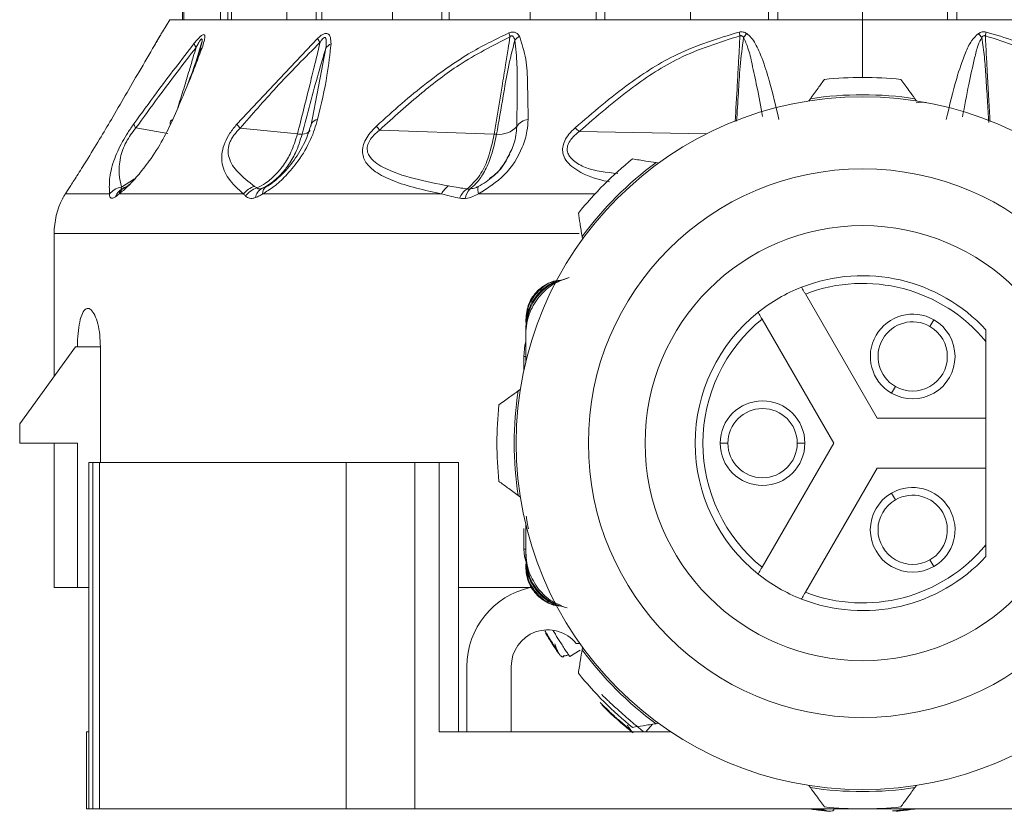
# Model space of a CAD drawing. Header units: millimetres. Extents: x -453 to 1924, y -67 to 428.
# Tile 46 of 72: x 806 to 831, y 153 to 173. Entities that reach past the tile are written whole.
import ezdxf

# ---------------------------------------------------------------- set-up
doc = ezdxf.new("R2010")
doc.units = ezdxf.units.MM

# ---------------------------------------------------------------- blocks, each defined once
blk = doc.blocks.new('Drawing View5')
at = {"color": 7, "linetype": 'Continuous', "lineweight": 18}
for p, q in [((3.245, -13.702), (3.244, -28.41)), ((3.276, -28.41), (3.276, -13.702)), ((4.417, -13.702), (4.416, -28.41)), ((4.509, -28.41), (4.509, -13.702)), ((6.713, -13.702), (6.712, -28.41)), ((6.86, -28.41), (6.859, -13.702)), ((9.977, -13.702), (9.975, -28.41)), ((10.168, -28.41), (10.167, -13.702)), ((13.985, -13.702), (13.983, -28.41)), ((14.208, -28.41), (14.206, -13.702)), ((18.465, -13.702), (18.463, -28.41)), ((18.705, -28.41), (18.703, -13.702)), ((23.112, -13.702), (23.11, -28.41)), ((23.351, -28.41), (23.349, -13.702)), ((4.197, -13.947), (4.225, -28.41)), ((5.926, -13.947), (5.95, -28.41)), ((8.675, -13.947), (8.695, -28.41)), ((12.258, -13.947), (12.272, -28.41)), ((16.43, -13.947), (16.437, -28.41)), ((20.907, -13.947), (20.907, -28.41)), ((2.907, -28.41), (2.718, -28.726)), ((2.907, -28.41), (20.907, -28.41)), ((20.907, -28.41), (18.705, -28.41)), ((23.11, -28.41), (20.907, -28.41)), ((20.907, -28.41), (38.907, -28.41)), ((20.907, -28.41), (20.907, -29.91)), ((6.747, -28.896), (4.651, -31.123)), ((3.515, -29.754), (3.742, -28.982)), ((6.772, -30.143), (6.963, -29.152)), ((3.588, -29.534), (3.669, -29.263)), ((3.704, -29.177), (3.638, -29.338)), ((3.561, -29.634), (3.611, -29.467)), ((6.571, -31.187), (6.772, -30.143)), ((19.549, -30.462), (19.507, -30.519)), ((22.307, -30.519), (22.265, -30.462)), ((2.86, -31.365), (2.03, -31.222)), ((6.226, -31.378), (4.738, -31.228)), ((11.337, -31.383), (8.363, -31.276)), ((13.545, -31.317), (16.857, -31.372)), ((15.611, -32.133), (15.541, -32.122)), ((1.654, -32.756), (1.994, -32.547)), ((1.792, -32.744), (1.873, -32.681)), ((5.424, -32.744), (5.566, -32.654)), ((1.345, -32.935), (0.197, -32.935)), ((4.827, -32.935), (1.595, -32.935)), ((1.685, -32.8), (1.626, -32.837)), ((9.97, -32.935), (5.323, -32.935)), ((5.38, -32.774), (5.37, -32.77)), ((13.956, -32.935), (10.93, -32.935)), ((0.123, -33.059), (0.13, -33.047)), ((0.131, -33.046), (0.127, -33.053)), ((-0.093, -33.964), (-0.093, -37.674)), ((13.548, -33.964), (-0.093, -33.964)), ((13.62, -34.043), (13.631, -34.113)), ((21.282, -38.76), (19.421, -35.535)), ((12.157, -36.195), (12.157, -36.269)), ((18.295, -36.185), (20.157, -39.41)), ((22.757, -36.205), (22.657, -36.379)), ((12.157, -36.38), (12.157, -36.454)), ((12.157, -37.303), (12.157, -36.454)), ((12.157, -36.565), (12.157, -37.303)), ((24.107, -38.76), (24.107, -36.767)), ((0.461, -36.91), (-0.989, -38.91)), ((0.511, -36.91), (0.461, -36.91)), ((1.108, -36.91), (0.511, -36.91)), ((1.108, -39.91), (1.108, -36.91)), ((12.107, -37.16), (12.107, -37.523)), ((12.157, -37.16), (12.107, -37.16)), ((12.017, -38.01), (11.96, -38.051)), ((21.657, -38.111), (21.757, -37.937)), ((24.107, -38.76), (21.282, -38.76)), ((24.107, -38.76), (24.107, -40.06)), ((-0.989, -39.41), (-0.989, -38.91)), ((0.511, -39.41), (-0.989, -39.41)), ((-0.093, -39.41), (-0.093, -43.16)), ((0.511, -39.41), (0.511, -43.16)), ((17.207, -39.41), (17.407, -39.41)), ((20.157, -39.41), (18.295, -42.634)), ((19.407, -39.41), (19.207, -39.41)), ((0.807, -39.91), (0.807, -46.91)), ((0.807, -39.91), (0.913, -39.91)), ((0.913, -39.91), (0.913, -48.91)), ((0.913, -39.91), (1.081, -39.91)), ((1.081, -39.91), (1.081, -48.91)), ((1.081, -39.91), (7.49, -39.91)), ((7.49, -39.91), (7.49, -48.91)), ((7.49, -39.91), (9.273, -39.91)), ((9.273, -39.91), (9.273, -48.91)), ((9.273, -39.91), (9.903, -39.91)), ((9.903, -39.91), (9.903, -46.91)), ((10.408, -39.91), (10.408, -46.91)), ((19.421, -43.284), (21.282, -40.06)), ((21.282, -40.06), (24.107, -40.06)), ((24.107, -42.052), (24.107, -40.06)), ((11.96, -40.768), (12.017, -40.81)), ((21.657, -40.709), (21.757, -40.882)), ((12.107, -41.625), (12.107, -42.16)), ((12.157, -42.255), (12.157, -41.516)), ((12.157, -42.16), (12.107, -42.16)), ((12.157, -42.366), (12.157, -42.255)), ((12.157, -42.44), (12.157, -42.366)), ((22.757, -42.614), (22.657, -42.441)), ((12.157, -42.624), (12.157, -42.55)), ((-0.093, -43.16), (0.511, -43.16)), ((0.807, -43.16), (0.511, -43.16)), ((10.407, -43.16), (12.32, -43.16)), ((13.561, -44.61), (13.466, -44.61)), ((13.631, -44.706), (13.62, -44.776)), ((13.566, -44.788), (13.298, -44.952)), ((10.629, -46.91), (10.629, -45.21)), ((11.779, -45.21), (11.779, -46.91)), ((15.449, -46.711), (15.273, -46.91)), ((15.541, -46.697), (15.611, -46.686)), ((0.75, -46.91), (0.75, -48.91)), ((0.75, -46.91), (0.807, -46.91)), ((0.807, -46.91), (0.807, -48.91)), ((9.916, -46.91), (9.903, -46.91)), ((15.932, -46.91), (9.916, -46.91)), ((15.196, -46.908), (15.214, -46.889)), ((19.507, -48.3), (19.549, -48.357)), ((22.265, -48.357), (22.307, -48.3)), ((0.75, -48.91), (0.807, -48.91)), ((0.807, -48.91), (0.913, -48.91)), ((0.913, -48.91), (1.081, -48.91)), ((1.081, -48.91), (7.49, -48.91)), ((7.49, -48.91), (9.273, -48.91)), ((32.542, -48.91), (9.273, -48.91))]:
    blk.add_line(p, q, dxfattribs=at)
at = {"color": 7, "linetype": 'Continuous', "lineweight": 18, "flags": 128}
for points in [[(3.684, -29.215), (3.679, -29.227), (3.677, -29.231)], [(12.157, -36.776), (12.136, -36.867), (12.107, -37.16)], [(12.107, -42.16), (12.126, -42.355), (12.157, -42.472)]]:
    blk.add_lwpolyline(points, dxfattribs=at)
at = {"color": 7, "linetype": 'Continuous', "lineweight": 18}
blk.add_circle((20.907, -39.41), 7.125, dxfattribs=at)
for centre, radius, start, end in [((7.475, -28.525), 0.817, 207.0633, 215.688), ((12.913, -28.501), 1.218, 191.8977, 196.7732), ((12.403, -29.424), 0.716, 125.0015, 137.8975), ((25.299, -27.329), 7.726, 190.4457, 191.199), ((18.702, -29.507), 1.091, 137.4852, 144.4164), ((23.112, -29.507), 1.091, 35.5839, 42.5146), ((16.515, -27.329), 7.728, 348.8011, 349.5542), ((3.819, -28.975), 0.276, 189.9537, 214.6475), ((3.859, -29.302), 0.195, 123.8797, 153.4099), ((7.274, -29.373), 0.381, 117.5432, 144.6363), ((20.907, -39.41), 9.5, 84.0016, 95.9984), ((20.907, -39.41), 9, 359.9991, 179.9991), ((20.907, -39.41), 9.05, 81.3677, 98.6323), ((22.45, -31.153), 0.601, 80.0349, 104.9479), ((2.218, -31.063), 0.246, 191.7232, 220.2294), ((3.022, -31.098), 0.104, 107.235, 192.5457), ((5.44, -30.556), 0.972, 215.7026, 223.7498), ((6.708, -31.173), 0.137, 151.246, 185.5908), ((6.796, -31.244), 0.249, 100.4115, 146.7201), ((10.844, -29.095), 3.304, 219.0252, 221.3042), ((11.465, -30.766), 0.622, 263.8843, 317.4106), ((12.27, -31.406), 0.41, 97.2379, 147.6707), ((6.364, -31.136), 0.247, 266.4774, 322.3124), ((11.382, -30.132), 1.253, 267.9402, 270.7717), ((11.748, -33.123), 2.547, 45.1412, 48.4187), ((20.907, -39.41), 9.5, 129.0016, 140.9984), ((20.907, -39.41), 9.05, 126.3677, 143.6323), ((10.401, -33.13), 0.473, 121.542, 155.5687), ((1.847, -33.135), 0.371, 109.3852, 160.1994), ((1.868, -33.02), 0.286, 105.2957, 162.6775), ((5.271, -33.279), 0.562, 106.3755, 142.1998), ((5.334, -33.318), 0.56, 106.6775, 144.538), ((5.459, -33.084), 0.33, 119.6068, 170.7232), ((5.525, -32.92), 0.203, 119.953, 184.2541), ((10.892, -33.205), 0.476, 123.312, 160.839), ((10.981, -33.086), 0.392, 135.1957, 175.4112), ((11.202, -32.828), 0.292, 163.2771, 201.4278), ((1.907, -33.964), 2, 153.1176, 180), ((20.907, -39.41), 5.65, 0, 180), ((20.907, -39.41), 4.35, 42.6393, 111.4064), ((20.907, -39.41), 4.15, 39.5486, 110.9889), ((20.907, -39.41), 4.35, 111.4064, 128.5936), ((20.907, -39.41), 4.35, 128.5936, 231.4064), ((22.207, -37.158), 1.1, 60, 240), ((20.907, -39.41), 4.15, 129.0111, 230.9889), ((22.207, -37.158), 0.9, 60, 240), ((22.207, -37.158), 1.1, 240, 60), ((22.207, -37.158), 0.9, 240, 60), ((20.907, -39.41), 9.05, 171.3677, 188.6323), ((18.307, -39.41), 1.1, 0, 180), ((20.907, -39.41), 9.5, 174.0016, 185.9984), ((18.307, -39.41), 0.9, 0, 180), ((20.907, -39.41), 9, 179.9991, 359.9991), ((20.907, -39.41), 5.65, 180, 0), ((18.307, -39.41), 1.1, 180, 0), ((18.307, -39.41), 0.9, 180, 0), ((22.207, -41.661), 1.1, 300, 120), ((22.207, -41.661), 1.1, 120, 300), ((22.207, -41.661), 0.9, 120, 300), ((22.207, -41.661), 0.9, 300, 120), ((20.907, -39.41), 4.15, 249.0111, 320.4514), ((20.907, -39.41), 4.35, 248.5936, 317.3607), ((20.907, -39.41), 4.35, 231.4064, 248.5936), ((12.729, -45.21), 2.1, 102.5279, 180), ((12.729, -45.21), 0.95, 39.1667, 180), ((20.907, -39.41), 9.05, 216.3677, 233.6323), ((20.907, -39.41), 9.5, 219.0016, 230.9984), ((20.907, -39.41), 9.05, 261.3677, 278.6323), ((20.907, -39.41), 9.5, 264.0016, 275.9984)]:
    blk.add_arc(centre, radius, start, end, dxfattribs=at)
for points, knots in [([(1.392, -30.999), (1.634, -30.583), (2.015, -29.927), (2.445, -29.192), (2.646, -28.848), (2.705, -28.747), (2.72, -28.721), (2.718, -28.725), (2.718, -28.726)], [0, 0, 0, 0, 0.502517, 0.792077, 0.924903, 0.959853, 0.991393, 1, 1, 1, 1]), ([(2.668, -28.81), (2.646, -28.848), (2.594, -28.937), (2.53, -29.045), (2.494, -29.108)], [0, 0, 0, 0, 0.423068, 1, 1, 1, 1]), ([(3.75, -29.14), (3.769, -29.082), (3.802, -28.979), (3.824, -28.859), (3.814, -28.795), (3.769, -28.793), (3.706, -28.84), (3.63, -28.92), (3.576, -28.987), (3.547, -29.023)], [0, 0, 0, 0, 0.215253, 0.384528, 0.526066, 0.634008, 0.741365, 0.859377, 1, 1, 1, 1]), ([(7.098, -29.035), (7.096, -28.977), (7.093, -28.872), (7.041, -28.777), (6.968, -28.76), (6.9, -28.779), (6.823, -28.827), (6.774, -28.873), (6.747, -28.896)], [0, 0, 0, 0, 0.288282, 0.527872, 0.63604, 0.745985, 0.866726, 1, 1, 1, 1]), ([(6.963, -29.152), (6.971, -29.082), (6.981, -28.999), (6.969, -28.917), (6.96, -28.891), (6.948, -28.876), (6.932, -28.871), (6.916, -28.876), (6.889, -28.894), (6.853, -28.937), (6.826, -28.978), (6.811, -29.001)], [0, 0, 0, 0, 0.4179621, 0.499227, 0.5680035, 0.6251534, 0.663526, 0.7017402, 0.7444069, 0.8543682, 1, 1, 1, 1]), ([(11.721, -28.752), (11.366, -28.925), (10.617, -29.29), (9.705, -29.95), (8.917, -30.591), (8.495, -30.977), (8.278, -31.175)], [0, 0, 0, 0, 0.2837068, 0.5987607, 0.793171, 1, 1, 1, 1]), ([(11.747, -28.852), (11.298, -29.083), (10.497, -29.496), (9.381, -30.348), (8.722, -30.948), (8.363, -31.276)], [0, 0, 0, 0, 0.365567, 0.653732, 1, 1, 1, 1]), ([(11.337, -31.383), (11.406, -30.967), (11.505, -30.367), (11.625, -29.628), (11.695, -29.201), (11.731, -28.957), (11.747, -28.852)], [0, 0, 0, 0, 0.493755, 0.710629, 0.876371, 1, 1, 1, 1]), ([(11.992, -28.838), (11.974, -28.813), (11.942, -28.77), (11.881, -28.737), (11.827, -28.728), (11.777, -28.731), (11.741, -28.745), (11.721, -28.752)], [0, 0, 0, 0, 0.317365, 0.562223, 0.68531, 0.828098, 1, 1, 1, 1]), ([(11.872, -28.944), (11.866, -28.922), (11.856, -28.885), (11.833, -28.848), (11.812, -28.833), (11.796, -28.83), (11.78, -28.832), (11.763, -28.84), (11.752, -28.848), (11.747, -28.852)], [0, 0, 0, 0, 0.350592, 0.583117, 0.673422, 0.761724, 0.827666, 0.905665, 1, 1, 1, 1]), ([(12.218, -30.999), (12.214, -30.69), (12.209, -30.165), (12.181, -29.422), (12.056, -29.034), (11.992, -28.838)], [0, 0, 0, 0, 0.415711, 0.705132, 1, 1, 1, 1]), ([(13.438, -31.217), (13.899, -30.823), (14.724, -30.118), (16.136, -29.212), (17.15, -28.9), (17.7, -28.73)], [0, 0, 0, 0, 0.366467, 0.656613, 1, 1, 1, 1]), ([(13.545, -31.317), (13.996, -30.923), (14.804, -30.22), (16.187, -29.314), (17.181, -29), (17.719, -28.83)], [0, 0, 0, 0, 0.368099, 0.658336, 1, 1, 1, 1]), ([(17.597, -31.056), (17.615, -30.738), (17.643, -30.244), (17.679, -29.599), (17.703, -29.176), (17.715, -28.927), (17.719, -28.83)], [0, 0, 0, 0, 0.429612, 0.665692, 0.868713, 1, 1, 1, 1]), ([(17.633, -31.049), (17.649, -30.804), (17.679, -30.33), (17.717, -29.604), (17.781, -29.123), (17.815, -28.872)], [0, 0, 0, 0, 0.337715, 0.654021, 1, 1, 1, 1]), ([(17.7, -28.73), (17.716, -28.728), (17.751, -28.722), (17.822, -28.729), (17.868, -28.754), (17.898, -28.77)], [0, 0, 0, 0, 0.222827, 0.488483, 1, 1, 1, 1]), ([(17.719, -28.83), (17.724, -28.828), (17.735, -28.824), (17.752, -28.824), (17.773, -28.83), (17.795, -28.847), (17.808, -28.863), (17.815, -28.872)], [0, 0, 0, 0, 0.132574, 0.271467, 0.437835, 0.686829, 1, 1, 1, 1]), ([(17.815, -28.872), (17.856, -28.963), (17.955, -29.183), (18.047, -29.619), (18.177, -30.21), (18.261, -30.664), (18.308, -30.921)], [0, 0, 0, 0, 0.139404, 0.337507, 0.626202, 1, 1, 1, 1]), ([(17.898, -28.77), (17.939, -28.804), (18.029, -28.88), (18.164, -29.1), (18.324, -29.471), (18.529, -30.13), (18.654, -30.662), (18.733, -30.999)], [0, 0, 0, 0, 0.063949, 0.139633, 0.317237, 0.568463, 1, 1, 1, 1]), ([(23.081, -30.999), (23.164, -30.642), (23.3, -30.057), (23.527, -29.381), (23.703, -28.976), (23.853, -28.831), (23.916, -28.77)], [0, 0, 0, 0, 0.456555, 0.748856, 0.894627, 1, 1, 1, 1]), ([(23.503, -30.937), (23.555, -30.656), (23.649, -30.144), (23.788, -29.523), (23.885, -29.108), (23.967, -28.938), (24, -28.872)], [0, 0, 0, 0, 0.40719, 0.738888, 0.897629, 1, 1, 1, 1]), ([(23.916, -28.77), (23.948, -28.753), (23.992, -28.73), (24.063, -28.722), (24.096, -28.728), (24.114, -28.73)], [0, 0, 0, 0, 0.527893, 0.7496455, 1, 1, 1, 1]), ([(24, -28.872), (24.006, -28.863), (24.019, -28.846), (24.041, -28.831), (24.061, -28.824), (24.078, -28.824), (24.089, -28.828), (24.095, -28.83)], [0, 0, 0, 0, 0.312066, 0.577689, 0.709478, 0.846396, 1, 1, 1, 1]), ([(24, -28.872), (24.026, -29.041), (24.079, -29.38), (24.109, -29.922), (24.148, -30.489), (24.171, -30.886), (24.183, -31.08)], [0, 0, 0, 0, 0.229459, 0.460748, 0.736265, 1, 1, 1, 1]), ([(24.095, -28.83), (24.634, -29), (25.651, -29.322), (27.03, -30.235), (27.836, -30.939), (28.27, -31.317)], [0, 0, 0, 0, 0.3425593, 0.6462348, 1, 1, 1, 1]), ([(24.095, -28.83), (24.104, -29.013), (24.121, -29.352), (24.152, -29.899), (24.183, -30.458), (24.206, -30.861), (24.217, -31.056)], [0, 0, 0, 0, 0.247038, 0.456865, 0.736608, 1, 1, 1, 1]), ([(24.114, -28.73), (24.609, -28.878), (25.551, -29.159), (26.985, -30.033), (27.856, -30.775), (28.376, -31.217)], [0, 0, 0, 0, 0.308412, 0.587789, 1, 1, 1, 1]), ([(3.547, -29.023), (3.218, -29.448), (2.687, -30.134), (2.173, -30.844), (1.977, -31.113)], [0, 0, 0, 0, 0.620302, 1, 1, 1, 1]), ([(3.592, -29.132), (3.265, -29.557), (2.737, -30.244), (2.225, -30.953), (2.03, -31.222)], [0, 0, 0, 0, 0.620078, 1, 1, 1, 1]), ([(2.991, -30.999), (3.169, -30.588), (3.444, -29.954), (3.67, -29.352), (3.75, -29.14)], [0, 0, 0, 0, 0.647777, 1, 1, 1, 1]), ([(3.117, -30.701), (3.168, -30.535), (3.27, -30.207), (3.404, -29.766), (3.512, -29.409), (3.568, -29.213), (3.592, -29.132)], [0, 0, 0, 0, 0.3184144, 0.6265902, 0.8445872, 1, 1, 1, 1]), ([(3.669, -29.263), (3.697, -29.175), (3.734, -29.057), (3.752, -28.945), (3.749, -28.916), (3.743, -28.908), (3.733, -28.91), (3.718, -28.921), (3.689, -28.959), (3.645, -29.033), (3.611, -29.096), (3.592, -29.132)], [0, 0, 0, 0, 0.3883566, 0.5202079, 0.5615594, 0.5993846, 0.6269174, 0.6554177, 0.7206544, 0.8386, 1, 1, 1, 1]), ([(3.716, -29.108), (3.711, -29.125), (3.702, -29.159), (3.689, -29.198), (3.683, -29.218)], [0, 0, 0, 0, 0.486715, 1, 1, 1, 1]), ([(6.811, -29.001), (6.428, -29.387), (5.715, -30.102), (5.047, -30.872), (4.738, -31.228)], [0, 0, 0, 0, 0.538008, 1, 1, 1, 1]), ([(6.226, -31.378), (6.33, -30.966), (6.479, -30.375), (6.655, -29.664), (6.747, -29.284), (6.793, -29.083), (6.811, -29.001)], [0, 0, 0, 0, 0.520969, 0.746084, 0.897635, 1, 1, 1, 1]), ([(6.349, -31.382), (6.485, -30.853), (6.675, -30.112), (6.899, -29.366), (6.963, -29.152)], [0, 0, 0, 0, 0.71325, 1, 1, 1, 1]), ([(6.751, -30.999), (6.841, -30.615), (7, -29.942), (7.069, -29.307), (7.098, -29.035)], [0, 0, 0, 0, 0.570277, 1, 1, 1, 1]), ([(11.399, -31.384), (11.457, -31.052), (11.555, -30.485), (11.69, -29.672), (11.81, -29.19), (11.872, -28.944)], [0, 0, 0, 0, 0.40792, 0.697704, 1, 1, 1, 1]), ([(11.923, -31.187), (11.928, -30.869), (11.936, -30.333), (11.941, -29.579), (11.895, -29.153), (11.872, -28.944)], [0, 0, 0, 0, 0.425144, 0.717363, 1, 1, 1, 1]), ([(3.359, -30.127), (3.384, -30.061), (3.497, -29.774), (3.594, -29.485), (3.669, -29.263)], [0, 0, 0, 0, 0.227109, 1, 1, 1, 1]), ([(19.549, -30.462), (19.616, -30.37), (19.739, -30.202), (19.86, -30.036), (19.914, -29.962)], [0, 0, 0, 0, 0.550612, 1, 1, 1, 1]), ([(21.9, -29.962), (21.969, -30.056), (22.09, -30.222), (22.213, -30.39), (22.265, -30.462)], [0, 0, 0, 0, 0.569214, 1, 1, 1, 1]), ([(0.197, -32.935), (0.235, -32.876), (0.315, -32.751), (0.507, -32.453), (0.767, -32.042), (1.08, -31.532), (1.291, -31.171), (1.392, -30.999)], [0, 0, 0, 0, 0.1471224, 0.3124059, 0.5079405, 0.7647124, 1, 1, 1, 1]), ([(1.977, -31.113), (1.924, -31.19), (1.82, -31.339), (1.672, -31.588), (1.546, -31.841), (1.406, -32.198), (1.329, -32.573), (1.34, -32.814), (1.345, -32.935)], [0, 0, 0, 0, 0.1017236, 0.1977442, 0.3042694, 0.4235864, 0.7110771, 1, 1, 1, 1]), ([(1.595, -32.935), (1.667, -32.876), (1.82, -32.752), (2.091, -32.454), (2.409, -32.045), (2.738, -31.535), (2.909, -31.173), (2.991, -30.999)], [0, 0, 0, 0, 0.1468149, 0.3117355, 0.5067024, 0.7623101, 1, 1, 1, 1]), ([(4.651, -31.123), (4.589, -31.2), (4.468, -31.348), (4.332, -31.604), (4.257, -31.861), (4.255, -32.206), (4.432, -32.582), (4.685, -32.808), (4.827, -32.935)], [0, 0, 0, 0, 0.0944189, 0.1824922, 0.2787502, 0.3896868, 0.6580242, 1, 1, 1, 1]), ([(5.323, -32.935), (5.42, -32.876), (5.626, -32.752), (5.945, -32.454), (6.284, -32.045), (6.589, -31.535), (6.698, -31.174), (6.751, -30.999)], [0, 0, 0, 0, 0.146737, 0.311562, 0.506363, 0.761707, 1, 1, 1, 1]), ([(6.589, -31.106), (6.539, -31.267), (6.439, -31.588), (6.152, -32.064), (5.849, -32.417), (5.576, -32.657), (5.433, -32.745), (5.362, -32.788)], [0, 0, 0, 0, 0.252767, 0.504588, 0.754751, 0.87866, 1, 1, 1, 1]), ([(8.278, -31.175), (8.222, -31.231), (8.116, -31.336), (7.995, -31.515), (7.923, -31.695), (7.904, -31.928), (8.016, -32.166), (8.29, -32.403), (8.902, -32.702), (9.529, -32.838), (9.97, -32.935)], [0, 0, 0, 0, 0.055904, 0.10622, 0.153662, 0.203296, 0.307891, 0.418501, 0.590067, 1, 1, 1, 1]), ([(10.93, -32.935), (11.168, -32.784), (11.662, -32.472), (12.043, -31.838), (12.198, -31.339), (12.212, -31.101), (12.218, -30.999)], [0, 0, 0, 0, 0.323235, 0.671392, 0.858958, 1, 1, 1, 1]), ([(11.673, -32.011), (11.74, -31.887), (11.885, -31.617), (11.91, -31.337), (11.923, -31.187)], [0, 0, 0, 0, 0.461054, 1, 1, 1, 1]), ([(2.03, -31.222), (1.983, -31.281), (1.894, -31.392), (1.771, -31.593), (1.678, -31.799), (1.548, -32.283), (1.606, -32.539), (1.654, -32.756)], [0, 0, 0, 0, 0.09476, 0.180727, 0.278153, 0.391304, 1, 1, 1, 1]), ([(4.738, -31.228), (4.681, -31.287), (4.599, -31.372), (4.515, -31.501), (4.469, -31.597), (4.437, -31.696), (4.417, -31.837), (4.46, -32.098), (4.691, -32.418), (4.959, -32.623), (5.112, -32.74)], [0, 0, 0, 0, 0.08814, 0.127354, 0.16563, 0.208084, 0.253003, 0.357789, 0.633246, 1, 1, 1, 1]), ([(5.173, -32.781), (5.248, -32.742), (5.431, -32.646), (5.664, -32.441), (5.885, -32.168), (6.084, -31.833), (6.175, -31.542), (6.226, -31.378)], [0, 0, 0, 0, 0.154753, 0.378155, 0.536035, 0.740167, 1, 1, 1, 1]), ([(5.296, -32.797), (5.368, -32.759), (5.544, -32.666), (5.778, -32.46), (6, -32.186), (6.203, -31.846), (6.297, -31.549), (6.349, -31.382)], [0, 0, 0, 0, 0.154429, 0.377318, 0.534784, 0.73906, 1, 1, 1, 1]), ([(6.349, -31.382), (6.329, -31.383), (6.293, -31.384), (6.246, -31.38), (6.226, -31.378)], [0, 0, 0, 0, 0.5598474, 1, 1, 1, 1]), ([(8.363, -31.276), (8.31, -31.319), (8.213, -31.399), (8.099, -31.541), (8.036, -31.687), (8.035, -31.827), (8.13, -32.053), (8.765, -32.465), (9.548, -32.613), (10.154, -32.727)], [0, 0, 0, 0, 0.053191, 0.098086, 0.139814, 0.182632, 0.23063, 0.405048, 1, 1, 1, 1]), ([(10.631, -32.807), (10.747, -32.702), (10.953, -32.513), (11.199, -32.008), (11.288, -31.606), (11.337, -31.383)], [0, 0, 0, 0, 0.365428, 0.649355, 1, 1, 1, 1]), ([(10.703, -32.81), (10.756, -32.766), (10.88, -32.664), (11.067, -32.402), (11.268, -31.984), (11.351, -31.603), (11.399, -31.384)], [0, 0, 0, 0, 0.171049, 0.404806, 0.657867, 1, 1, 1, 1]), ([(14.331, -32.624), (14.232, -32.603), (13.869, -32.524), (13.468, -32.343), (13.195, -32.074), (13.114, -31.899), (13.109, -31.722), (13.163, -31.552), (13.275, -31.377), (13.382, -31.272), (13.438, -31.217)], [0, 0, 0, 0, 0.129347, 0.473215, 0.582972, 0.679964, 0.750468, 0.824971, 0.90787, 1, 1, 1, 1]), ([(14.55, -32.405), (14.256, -32.376), (13.824, -32.332), (13.441, -32.116), (13.294, -31.967), (13.235, -31.85), (13.227, -31.72), (13.281, -31.582), (13.389, -31.442), (13.49, -31.361), (13.545, -31.317)], [0, 0, 0, 0, 0.3855637, 0.5667652, 0.642192, 0.7073083, 0.7706539, 0.8351812, 0.9106666, 1, 1, 1, 1]), ([(11.213, -32.534), (11.264, -32.5), (11.487, -32.35), (11.63, -32.097), (11.741, -31.902)], [0, 0, 0, 0, 0.227113, 1, 1, 1, 1]), ([(11.303, -32.481), (11.31, -32.475), (11.45, -32.36), (11.589, -32.199), (11.664, -32.033), (11.673, -32.011)], [0, 0, 0, 0, 0.045689, 0.878516, 1, 1, 1, 1]), ([(14.928, -32.027), (15.044, -32.045), (15.247, -32.077), (15.452, -32.109), (15.541, -32.122)], [0, 0, 0, 0, 0.5692143, 1, 1, 1, 1]), ([(10.922, -32.744), (10.993, -32.706), (11.131, -32.632), (11.247, -32.53), (11.303, -32.481)], [0, 0, 0, 0, 0.518071, 1, 1, 1, 1]), ([(10.154, -32.727), (10.241, -32.743), (10.398, -32.771), (10.559, -32.796), (10.631, -32.807)], [0, 0, 0, 0, 0.554562, 1, 1, 1, 1]), ([(0.13, -33.047), (0.13, -33.046), (0.133, -33.042), (0.152, -33.006), (0.181, -32.961), (0.197, -32.935)], [0, 0, 0, 0, 0.096514, 0.484946, 1, 1, 1, 1]), ([(1.654, -32.756), (1.586, -32.776), (1.465, -32.811), (1.382, -32.897), (1.345, -32.935)], [0, 0, 0, 0, 0.559282, 1, 1, 1, 1]), ([(1.345, -32.935), (1.346, -32.961), (1.347, -33.015), (1.382, -33.048), (1.432, -33.048), (1.476, -33.023), (1.498, -33.01)], [0, 0, 0, 0, 0.273593, 0.542673, 0.764584, 1, 1, 1, 1]), ([(1.498, -33.01), (1.515, -32.997), (1.546, -32.976), (1.58, -32.947), (1.595, -32.935)], [0, 0, 0, 0, 0.55931, 1, 1, 1, 1]), ([(1.654, -32.756), (1.651, -32.766), (1.646, -32.787), (1.659, -32.803), (1.684, -32.804), (1.711, -32.792), (1.724, -32.785)], [0, 0, 0, 0, 0.255568, 0.50322, 0.749583, 1, 1, 1, 1]), ([(1.724, -32.785), (1.736, -32.779), (1.758, -32.767), (1.782, -32.751), (1.792, -32.744)], [0, 0, 0, 0, 0.555849, 1, 1, 1, 1]), ([(4.827, -32.935), (4.836, -32.946), (4.852, -32.965), (4.87, -32.984), (4.877, -32.993)], [0, 0, 0, 0, 0.558376, 1, 1, 1, 1]), ([(4.877, -32.993), (4.909, -33.017), (4.958, -33.053), (5.053, -33.055), (5.107, -33.039), (5.134, -33.031)], [0, 0, 0, 0, 0.4830665, 0.7400479, 1, 1, 1, 1]), ([(5.112, -32.74), (5.123, -32.748), (5.143, -32.761), (5.164, -32.775), (5.173, -32.781)], [0, 0, 0, 0, 0.557314, 1, 1, 1, 1]), ([(5.134, -33.031), (5.168, -33.017), (5.23, -32.991), (5.294, -32.952), (5.323, -32.935)], [0, 0, 0, 0, 0.554606, 1, 1, 1, 1]), ([(5.173, -32.781), (5.179, -32.787), (5.191, -32.799), (5.22, -32.807), (5.255, -32.807), (5.283, -32.8), (5.296, -32.797)], [0, 0, 0, 0, 0.252688, 0.501352, 0.749494, 1, 1, 1, 1]), ([(5.296, -32.797), (5.319, -32.789), (5.361, -32.775), (5.404, -32.754), (5.424, -32.744)], [0, 0, 0, 0, 0.549544, 1, 1, 1, 1]), ([(9.97, -32.935), (10.056, -32.957), (10.211, -32.997), (10.372, -33.033), (10.443, -33.049)], [0, 0, 0, 0, 0.555292, 1, 1, 1, 1]), ([(10.591, -33.055), (10.655, -33.042), (10.77, -33.019), (10.881, -32.96), (10.93, -32.935)], [0, 0, 0, 0, 0.5601162, 1, 1, 1, 1]), ([(10.631, -32.807), (10.644, -32.809), (10.667, -32.813), (10.692, -32.811), (10.703, -32.81)], [0, 0, 0, 0, 0.560007, 1, 1, 1, 1]), ([(10.703, -32.81), (10.744, -32.803), (10.817, -32.79), (10.89, -32.758), (10.922, -32.744)], [0, 0, 0, 0, 0.5524725, 1, 1, 1, 1]), ([(10.443, -33.049), (10.47, -33.053), (10.517, -33.061), (10.568, -33.057), (10.591, -33.055)], [0, 0, 0, 0, 0.560194, 1, 1, 1, 1]), ([(13.62, -34.043), (13.602, -33.93), (13.57, -33.725), (13.539, -33.522), (13.524, -33.431)], [0, 0, 0, 0, 0.550612, 1, 1, 1, 1]), ([(13.228, -35.131), (13.101, -35.166), (12.817, -35.244), (12.465, -35.549), (12.207, -35.969), (12.174, -36.292), (12.157, -36.454)], [0, 0, 0, 0, 0.214486, 0.476146, 0.737645, 1, 1, 1, 1]), ([(13.158, -35.155), (13.053, -35.179), (12.798, -35.235), (12.47, -35.507), (12.209, -35.905), (12.174, -36.22), (12.157, -36.38)], [0, 0, 0, 0, 0.18745, 0.452675, 0.72094, 1, 1, 1, 1]), ([(12.157, -36.195), (12.173, -36.056), (12.205, -35.782), (12.445, -35.441), (12.722, -35.246), (12.911, -35.195), (12.972, -35.178)], [0, 0, 0, 0, 0.295904, 0.581829, 0.863182, 1, 1, 1, 1]), ([(13.048, -35.179), (12.983, -35.188), (12.771, -35.216), (12.475, -35.452), (12.202, -35.818), (12.172, -36.119), (12.157, -36.269)], [0, 0, 0, 0, 0.126246, 0.417408, 0.708389, 1, 1, 1, 1]), ([(13.288, -35.106), (13.13, -35.161), (12.82, -35.269), (12.596, -35.508), (12.485, -35.625)], [0, 0, 0, 0, 0.5095325, 1, 1, 1, 1]), ([(19.421, -35.535), (19.407, -35.512), (19.381, -35.466), (19.347, -35.408), (19.329, -35.376), (19.321, -35.362), (19.32, -35.36), (19.319, -35.36)], [0, 0, 0, 0, 0.251838, 0.502401, 0.751547, 0.874966, 1, 1, 1, 1]), ([(12.485, -35.625), (12.392, -35.765), (12.203, -36.05), (12.172, -36.391), (12.157, -36.565)], [0, 0, 0, 0, 0.489594, 1, 1, 1, 1]), ([(1.108, -36.91), (1.104, -36.802), (1.097, -36.586), (1.042, -36.297), (0.962, -36.069), (0.863, -35.926), (0.758, -35.892), (0.66, -35.981), (0.582, -36.184), (0.531, -36.47), (0.512, -36.728), (0.511, -36.875), (0.511, -36.91)], [0, 0, 0, 0, 0.100795, 0.201493, 0.304873, 0.413747, 0.527057, 0.641563, 0.753853, 0.862272, 0.967136, 1, 1, 1, 1]), ([(18.194, -36.01), (18.195, -36.012), (18.198, -36.018), (18.221, -36.058), (18.255, -36.116), (18.282, -36.162), (18.295, -36.185)], [0, 0, 0, 0, 0.247492, 0.496957, 0.74784, 1, 1, 1, 1]), ([(24.107, -36.463), (24.107, -36.464), (24.107, -36.466), (24.107, -36.484), (24.107, -36.511), (24.107, -36.563), (24.107, -36.65), (24.107, -36.726), (24.107, -36.767)], [0, 0, 0, 0, 0.096274, 0.197847, 0.306871, 0.427336, 0.692583, 1, 1, 1, 1]), ([(11.459, -38.417), (11.554, -38.348), (11.72, -38.227), (11.887, -38.104), (11.96, -38.051)], [0, 0, 0, 0, 0.569214, 1, 1, 1, 1]), ([(9.903, -39.91), (9.976, -39.91), (10.122, -39.91), (10.287, -39.91), (10.386, -39.91), (10.401, -39.91), (10.408, -39.91)], [0, 0, 0, 0, 0.2793328, 0.5588645, 0.7793628, 1, 1, 1, 1]), ([(11.96, -40.768), (11.867, -40.701), (11.7, -40.578), (11.534, -40.457), (11.459, -40.402)], [0, 0, 0, 0, 0.550612, 1, 1, 1, 1]), ([(12.227, -41.632), (12.224, -41.618), (12.217, -41.586), (12.209, -41.547), (12.194, -41.474), (12.179, -41.387), (12.173, -41.338), (12.17, -41.309)], [0, 0, 0, 0, 0.053136, 0.122742, 0.213853, 0.541432, 1, 1, 1, 1]), ([(24.107, -42.052), (24.107, -42.093), (24.107, -42.17), (24.107, -42.256), (24.107, -42.308), (24.107, -42.335), (24.107, -42.353), (24.107, -42.355), (24.107, -42.356)], [0, 0, 0, 0, 0.307446, 0.57307, 0.69096, 0.802569, 0.902825, 1, 1, 1, 1]), ([(12.157, -42.255), (12.173, -42.43), (12.204, -42.774), (12.396, -43.06), (12.49, -43.2)], [0, 0, 0, 0, 0.510317, 1, 1, 1, 1]), ([(12.157, -42.366), (12.174, -42.527), (12.207, -42.85), (12.465, -43.271), (12.817, -43.576), (13.101, -43.654), (13.229, -43.689)], [0, 0, 0, 0, 0.262361, 0.523865, 0.78552, 1, 1, 1, 1]), ([(12.157, -42.44), (12.175, -42.6), (12.209, -42.915), (12.471, -43.312), (12.798, -43.584), (13.053, -43.641), (13.158, -43.665)], [0, 0, 0, 0, 0.279052, 0.547337, 0.812542, 1, 1, 1, 1]), ([(12.157, -42.55), (12.172, -42.701), (12.203, -43.002), (12.475, -43.368), (12.771, -43.603), (12.984, -43.632), (13.048, -43.641)], [0, 0, 0, 0, 0.291464, 0.58257, 0.873608, 1, 1, 1, 1]), ([(12.973, -43.642), (12.911, -43.625), (12.722, -43.573), (12.443, -43.379), (12.253, -43.096), (12.169, -42.834), (12.161, -42.695), (12.157, -42.624)], [0, 0, 0, 0, 0.136543, 0.417549, 0.703003, 0.8502, 1, 1, 1, 1]), ([(18.295, -42.634), (18.282, -42.657), (18.255, -42.703), (18.221, -42.762), (18.203, -42.794), (18.195, -42.808), (18.194, -42.809), (18.194, -42.81)], [0, 0, 0, 0, 0.251838, 0.502401, 0.751547, 0.874966, 1, 1, 1, 1]), ([(12.49, -43.2), (12.598, -43.319), (12.766, -43.505), (12.998, -43.591), (13.081, -43.623)], [0, 0, 0, 0, 0.641765, 1, 1, 1, 1]), ([(19.319, -43.46), (19.321, -43.457), (19.324, -43.452), (19.347, -43.411), (19.381, -43.353), (19.407, -43.307), (19.421, -43.284)], [0, 0, 0, 0, 0.247492, 0.496957, 0.74784, 1, 1, 1, 1]), ([(12.655, -44.284), (12.671, -44.311), (12.716, -44.389), (12.8, -44.525), (12.897, -44.676), (12.95, -44.755), (12.977, -44.795)], [0, 0, 0, 0, 0.146748, 0.43206, 0.71662, 1, 1, 1, 1]), ([(13.029, -44.896), (13.024, -44.889), (13.015, -44.875), (12.941, -44.768), (12.839, -44.613), (12.739, -44.456), (12.685, -44.364), (12.667, -44.333)], [0, 0, 0, 0, 0.219103, 0.440486, 0.663576, 0.887834, 1, 1, 1, 1]), ([(13.264, -44.902), (13.256, -44.889), (13.234, -44.857), (13.178, -44.773), (13.105, -44.66), (13.01, -44.51), (12.927, -44.379), (12.876, -44.294), (12.867, -44.28)], [0, 0, 0, 0, 0.1248716, 0.3155495, 0.5060623, 0.6750713, 0.9474981, 1, 1, 1, 1]), ([(12.915, -44.623), (12.927, -44.657), (12.95, -44.726), (12.977, -44.797), (12.996, -44.844), (13.001, -44.854), (13.004, -44.859)], [0, 0, 0, 0, 0.271066, 0.528959, 0.772095, 1, 1, 1, 1]), ([(13.029, -44.896), (13.045, -44.916), (13.066, -44.944), (13.098, -44.955), (13.106, -44.958)], [0, 0, 0, 0, 0.751766, 1, 1, 1, 1]), ([(13.105, -44.961), (13.114, -44.964), (13.132, -44.97), (13.136, -44.951), (13.138, -44.942)], [0, 0, 0, 0, 0.553215, 1, 1, 1, 1]), ([(13.106, -44.961), (13.115, -44.964), (13.132, -44.97), (13.136, -44.951), (13.138, -44.942)], [0, 0, 0, 0, 0.5565554, 1, 1, 1, 1]), ([(13.127, -44.935), (13.14, -44.936), (13.167, -44.938), (13.207, -44.931), (13.244, -44.918), (13.265, -44.905), (13.276, -44.898)], [0, 0, 0, 0, 0.263004, 0.520422, 0.767336, 1, 1, 1, 1]), ([(13.298, -44.952), (13.295, -44.948), (13.292, -44.944), (13.268, -44.907), (13.264, -44.902)], [0, 0, 0, 0, 0.860321, 1, 1, 1, 1]), ([(13.524, -45.388), (13.542, -45.273), (13.574, -45.07), (13.606, -44.864), (13.62, -44.776)], [0, 0, 0, 0, 0.569214, 1, 1, 1, 1]), ([(15.204, -46.897), (15.192, -46.887), (15.162, -46.863), (15.084, -46.798), (14.981, -46.712), (14.846, -46.596), (14.678, -46.45), (14.513, -46.301), (14.382, -46.181), (14.283, -46.089), (14.206, -46.016), (14.143, -45.956), (14.133, -45.947), (14.127, -45.941)], [0, 0, 0, 0, 0.056466, 0.142688, 0.228837, 0.305261, 0.42845, 0.551652, 0.628071, 0.714204, 0.80037, 0.876807, 1, 1, 1, 1]), ([(14.091, -46.146), (14.095, -46.15), (14.103, -46.159), (14.163, -46.22), (14.255, -46.31), (14.352, -46.403), (14.419, -46.464), (14.441, -46.484)], [0, 0, 0, 0, 0.2225315, 0.4450654, 0.6679912, 0.8913393, 1, 1, 1, 1]), ([(14.944, -46.933), (14.916, -46.911), (14.859, -46.866), (14.711, -46.744), (14.546, -46.601), (14.382, -46.452), (14.247, -46.324), (14.154, -46.233), (14.142, -46.221), (14.136, -46.215)], [0, 0, 0, 0, 0.142209, 0.285514, 0.429569, 0.573672, 0.717051, 0.859316, 1, 1, 1, 1]), ([(14.441, -46.484), (14.463, -46.505), (14.53, -46.566), (14.65, -46.671), (14.786, -46.787), (14.861, -46.848), (14.898, -46.878)], [0, 0, 0, 0, 0.146748, 0.43206, 0.71662, 1, 1, 1, 1]), ([(14.789, -46.731), (14.81, -46.761), (14.852, -46.819), (14.897, -46.879), (14.915, -46.9), (14.922, -46.91)], [0, 0, 0, 0, 0.371402, 0.724754, 1, 1, 1, 1]), ([(15.541, -46.697), (15.428, -46.715), (15.223, -46.747), (15.02, -46.778), (14.928, -46.792)], [0, 0, 0, 0, 0.550612, 1, 1, 1, 1]), ([(19.914, -48.858), (19.845, -48.763), (19.724, -48.597), (19.602, -48.429), (19.549, -48.357)], [0, 0, 0, 0, 0.569214, 1, 1, 1, 1]), ([(22.265, -48.357), (22.198, -48.449), (22.075, -48.617), (21.954, -48.783), (21.9, -48.858)], [0, 0, 0, 0, 0.550612, 1, 1, 1, 1]), ([(20.046, -48.971), (20.038, -48.97), (20.021, -48.969), (19.891, -48.956), (19.718, -48.937), (19.587, -48.918), (19.528, -48.91)], [0, 0, 0, 0, 0.258869, 0.520434, 0.784014, 1, 1, 1, 1]), ([(19.632, -48.91), (19.686, -48.917), (19.798, -48.932), (19.888, -48.941), (19.935, -48.946)], [0, 0, 0, 0, 0.471223, 1, 1, 1, 1]), ([(19.834, -48.91), (19.844, -48.913), (19.885, -48.929), (19.936, -48.947), (19.985, -48.964), (19.996, -48.966), (20.002, -48.967)], [0, 0, 0, 0, 0.094676, 0.414975, 0.716945, 1, 1, 1, 1]), ([(20.046, -48.971), (20.072, -48.972), (20.107, -48.973), (20.136, -48.956), (20.143, -48.952)], [0, 0, 0, 0, 0.751767, 1, 1, 1, 1]), ([(20.144, -48.955), (20.153, -48.95), (20.168, -48.94), (20.156, -48.925), (20.151, -48.918)], [0, 0, 0, 0, 0.5532147, 1, 1, 1, 1]), ([(20.145, -48.955), (20.154, -48.949), (20.169, -48.94), (20.157, -48.924), (20.152, -48.917)], [0, 0, 0, 0, 0.556555, 1, 1, 1, 1]), ([(21.686, -48.961), (21.692, -48.961), (21.704, -48.96), (21.789, -48.953), (21.917, -48.941), (22.05, -48.926), (22.14, -48.914), (22.17, -48.91)], [0, 0, 0, 0, 0.222532, 0.445065, 0.667991, 0.891339, 1, 1, 1, 1]), ([(22.309, -48.907), (22.242, -48.916), (22.103, -48.936), (21.923, -48.956), (21.793, -48.969), (21.777, -48.97), (21.768, -48.971)], [0, 0, 0, 0, 0.237033, 0.493629, 0.748229, 1, 1, 1, 1])]:
    blk.add_open_spline(points, degree=3, knots=knots, dxfattribs=at)

msp = doc.modelspace()

# ---------------------------------------------------------------- block references
at = {"color": 7, "linetype": 'Continuous', "lineweight": 18}
msp.add_blockref('Drawing View5', (806.732, 201.518), dxfattribs=at)

doc.saveas('drawing.dxf')
